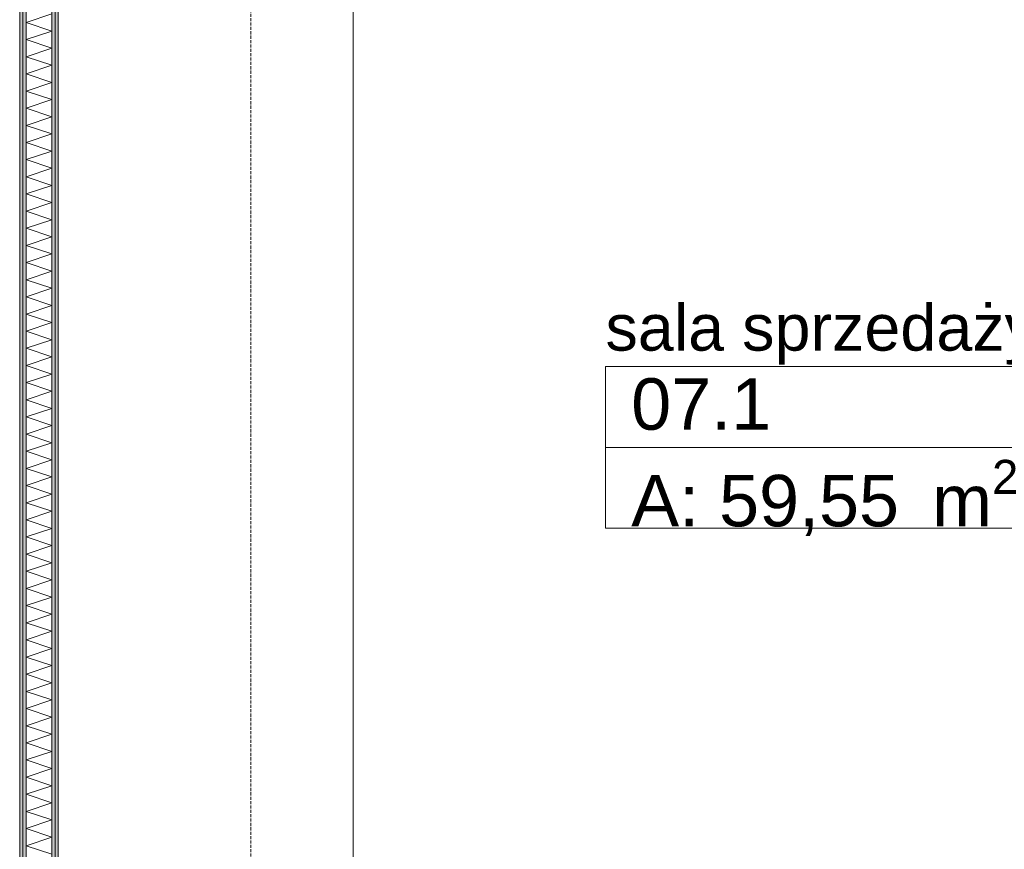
# Model space of a CAD drawing. Extents: x -7314 to 11761, y 144 to 9383.
# Tile 148 of 193: x 5939 to 6322, y 6540 to 6862. Entities that reach past the tile are written whole.
import ezdxf
from ezdxf.xclip import XClip

# ---------------------------------------------------------------- set-up
doc = ezdxf.new("R2010")
doc.units = 0
doc.header["$MEASUREMENT"] = 0
doc.header["$XCLIPFRAME"] = 0
doc.linetypes.add('Krawędzie ukryte', pattern=[68, 48, -20])
doc.linetypes.add('Wipeout_Contour', pattern=[20000, 0, -20000])
for name, color, linetype in [('FORMA - Arch 01 - 220-A Ściany', 7, 'Continuous'), ('FORMA - Arch 01 - 410-K Osie', 7, 'Continuous'), ('FORMA - Arch 02 - Strefy', 7, 'Continuous'), ('FORMA - Arch 04 - Wymiary ogólne', 7, 'Continuous')]:
    doc.layers.add(name, color=color, linetype=linetype)
doc.styles.add('STYL_AUTOMATYCZNY_2', font='arial.ttf')
pattern_1 = [(0, (4185.3, -5972.398), (0, 7.5), [0, -7.5])]

# ---------------------------------------------------------------- blocks, each defined once
blk = doc.blocks.new('*X228')
at = {"layer": 'FORMA - Arch 01 - 220-A Ściany', "color": 7, "linetype": 'Continuous', "lineweight": 5, "ltscale": 0.025}
for p, q in [((5941.77, 6860.94), (5951.77, 6864.27)), ((5951.77, 6857.6), (5941.77, 6860.94)), ((5941.77, 6854.27), (5951.77, 6857.6)), ((5951.77, 6850.94), (5941.77, 6854.27)), ((5941.77, 6847.6), (5951.77, 6850.94)), ((5951.77, 6844.27), (5941.77, 6847.6)), ((5941.77, 6840.94), (5951.77, 6844.27)), ((5951.77, 6837.6), (5941.77, 6840.94)), ((5941.77, 6834.27), (5951.77, 6837.6)), ((5951.77, 6830.94), (5941.77, 6834.27)), ((5941.77, 6827.6), (5951.77, 6830.94)), ((5951.77, 6824.27), (5941.77, 6827.6)), ((5941.77, 6820.94), (5951.77, 6824.27)), ((5951.77, 6817.6), (5941.77, 6820.94)), ((5941.77, 6814.27), (5951.77, 6817.6)), ((5951.77, 6810.94), (5941.77, 6814.27)), ((5941.77, 6807.6), (5951.77, 6810.94)), ((5951.77, 6804.27), (5941.77, 6807.6)), ((5941.77, 6800.94), (5951.77, 6804.27)), ((5951.77, 6797.6), (5941.77, 6800.94)), ((5941.77, 6794.27), (5951.77, 6797.6)), ((5951.77, 6790.94), (5941.77, 6794.27)), ((5941.77, 6787.6), (5951.77, 6790.94)), ((5951.77, 6784.27), (5941.77, 6787.6)), ((5941.77, 6780.94), (5951.77, 6784.27)), ((5951.77, 6777.6), (5941.77, 6780.94)), ((5941.77, 6774.27), (5951.77, 6777.6)), ((5951.77, 6770.94), (5941.77, 6774.27)), ((5941.77, 6767.6), (5951.77, 6770.94)), ((5951.77, 6764.27), (5941.77, 6767.6)), ((5941.77, 6760.94), (5951.77, 6764.27)), ((5951.77, 6757.6), (5941.77, 6760.94)), ((5941.77, 6754.27), (5951.77, 6757.6)), ((5951.77, 6750.94), (5941.77, 6754.27)), ((5941.77, 6747.6), (5951.77, 6750.94)), ((5951.77, 6744.27), (5941.77, 6747.6)), ((5941.77, 6740.94), (5951.77, 6744.27)), ((5951.77, 6737.6), (5941.77, 6740.94)), ((5941.77, 6734.27), (5951.77, 6737.6)), ((5951.77, 6730.94), (5941.77, 6734.27)), ((5941.77, 6727.6), (5951.77, 6730.94)), ((5951.77, 6724.27), (5941.77, 6727.6)), ((5941.77, 6720.94), (5951.77, 6724.27)), ((5951.77, 6717.6), (5941.77, 6720.94)), ((5941.77, 6714.27), (5951.77, 6717.6)), ((5951.77, 6710.94), (5941.77, 6714.27)), ((5941.77, 6707.6), (5951.77, 6710.94)), ((5951.77, 6704.27), (5941.77, 6707.6)), ((5941.77, 6700.94), (5951.77, 6704.27)), ((5951.77, 6697.6), (5941.77, 6700.94)), ((5941.77, 6694.27), (5951.77, 6697.6)), ((5951.77, 6690.94), (5941.77, 6694.27)), ((5941.77, 6687.6), (5951.77, 6690.94)), ((5951.77, 6684.27), (5941.77, 6687.6)), ((5941.77, 6680.94), (5951.77, 6684.27)), ((5951.77, 6677.6), (5941.77, 6680.94)), ((5941.77, 6674.27), (5951.77, 6677.6)), ((5951.77, 6670.94), (5941.77, 6674.27)), ((5941.77, 6667.6), (5951.77, 6670.94)), ((5951.77, 6664.27), (5941.77, 6667.6)), ((5941.77, 6660.94), (5951.77, 6664.27)), ((5951.77, 6657.6), (5941.77, 6660.94)), ((5941.77, 6654.27), (5951.77, 6657.6)), ((5951.77, 6650.94), (5941.77, 6654.27)), ((5941.77, 6647.6), (5951.77, 6650.94)), ((5951.77, 6644.27), (5941.77, 6647.6)), ((5941.77, 6640.94), (5951.77, 6644.27)), ((5951.77, 6637.6), (5941.77, 6640.94)), ((5941.77, 6634.27), (5951.77, 6637.6)), ((5951.77, 6630.94), (5941.77, 6634.27)), ((5941.77, 6627.6), (5951.77, 6630.94)), ((5951.77, 6624.27), (5941.77, 6627.6)), ((5941.77, 6620.94), (5951.77, 6624.27)), ((5951.77, 6617.6), (5941.77, 6620.94)), ((5941.77, 6614.27), (5951.77, 6617.6)), ((5951.77, 6610.94), (5941.77, 6614.27)), ((5941.77, 6607.6), (5951.77, 6610.94)), ((5951.77, 6604.27), (5941.77, 6607.6)), ((5941.77, 6600.94), (5951.77, 6604.27)), ((5951.77, 6597.6), (5941.77, 6600.94)), ((5941.77, 6594.27), (5951.77, 6597.6)), ((5951.77, 6590.94), (5941.77, 6594.27)), ((5941.77, 6587.6), (5951.77, 6590.94)), ((5951.77, 6584.27), (5941.77, 6587.6)), ((5941.77, 6580.94), (5951.77, 6584.27)), ((5951.77, 6577.6), (5941.77, 6580.94)), ((5941.77, 6574.27), (5951.77, 6577.6)), ((5951.77, 6570.94), (5941.77, 6574.27)), ((5941.77, 6567.6), (5951.77, 6570.94)), ((5951.77, 6564.27), (5941.77, 6567.6)), ((5941.77, 6560.94), (5951.77, 6564.27)), ((5951.77, 6557.6), (5941.77, 6560.94)), ((5941.77, 6554.27), (5951.77, 6557.6)), ((5951.77, 6550.94), (5941.77, 6554.27)), ((5941.77, 6547.6), (5951.77, 6550.94)), ((5951.77, 6544.27), (5941.77, 6547.6)), ((5941.77, 6540.94), (5951.77, 6544.27)), ((5951.77, 6537.6), (5941.77, 6540.94))]:
    blk.add_line(p, q, dxfattribs=at)
blk = doc.blocks.new('Rysunek_1_1', base_point=(4185.3, -5972.4))
at = {"layer": 'FORMA - Arch 01 - 410-K Osie', "color": 7, "linetype": 'Krawędzie ukryte', "lineweight": 13, "ltscale": 0.025}
blk.add_line((6029.04, 5890.7), (6029.04, 8978.35), dxfattribs=at)
at = {"layer": 'FORMA - Arch 02 - Strefy', "color": 7, "linetype": 'Continuous', "lineweight": 13, "ltscale": 0.025}
for p, q in [((6166.92, 6727.2), (6331.57, 6727.2)), ((6166.92, 6695.77), (6166.92, 6727.2)), ((6331.57, 6695.77), (6166.92, 6695.77)), ((6166.92, 6695.77), (6331.57, 6695.77)), ((6166.92, 6664.34), (6166.92, 6695.77)), ((6331.57, 6664.34), (6166.92, 6664.34))]:
    blk.add_line(p, q, dxfattribs=at)
at = {"layer": 'FORMA - Arch 04 - Wymiary ogólne', "color": 154, "linetype": 'Continuous', "lineweight": 13, "ltscale": 0.025}
blk.add_line((6068.81, 6001.9), (6068.81, 7013.51), dxfattribs=at)
at = {"layer": 'FORMA - Arch 02 - Strefy', "color": 7, "linetype": 'Continuous', "lineweight": 13, "attachment_point": 1, "style": 'STYL_AUTOMATYCZNY_2'}
for s, insert, char_height in [('\\A1;{\\pql;\\pt0,460;\\fArial|b0|i0|c238|p0;\\W1.000000;A: 5,35\\fArial|b0|i0|c238|p0;\\W1.000000;\\A1{\\H.66x;\\S^  ;}\\fArial|b0|i0|c238|p0;\\W1.000000; m\\fArial|b0|i0|c238|p0;\\W1.000000;\\A1{\\H.66x;\\S2^  ;}}', (6003.16, 6903.88), 20), ('\\A1;{\\pql;\\pt0,460;\\fArial|b0|i0|c238|p0;\\W1.000000;A: 3,97\\fArial|b0|i0|c238|p0;\\W1.000000;\\A1{\\H.66x;\\S^  ;}\\fArial|b0|i0|c238|p0;\\W1.000000; m\\fArial|b0|i0|c238|p0;\\W1.000000;\\A1{\\H.66x;\\S2^  ;}}', (6184.06, 6903.88), 20), ('\\A1;{\\pql;\\pt0,460;\\fArial|b0|i0|c238|p0;\\W1.000000;sala sprzedaży\\fArial|b0|i0|c238|p0;\\W1.000000;\\A1{\\H.66x;\\S^  ;}\\fArial|b0|i0|c238|p0;\\W1.000000;\\fArial|b0|i0|c238|p0;\\W1.000000;\\A1{\\H.66x;\\S^  ;}}', (6166.92, 6751.37), 18), ('\\A1;{\\pql;\\pt0,460;\\fArial|b0|i0|c238|p0;\\W1.000000;07.1\\fArial|b0|i0|c238|p0;\\W1.000000;\\A1{\\H.66x;\\S^  ;}\\fArial|b0|i0|c238|p0;\\W1.000000;\\fArial|b0|i0|c238|p0;\\W1.000000;\\A1{\\H.66x;\\S^  ;}}', (6176.92, 6722.63), 20), ('\\A1;{\\pql;\\pt0,460;\\fArial|b0|i0|c238|p0;\\W1.000000;A: 59,55\\fArial|b0|i0|c238|p0;\\W1.000000;\\A1{\\H.66x;\\S^  ;}\\fArial|b0|i0|c238|p0;\\W1.000000; m\\fArial|b0|i0|c238|p0;\\W1.000000;\\A1{\\H.66x;\\S2^  ;}}', (6176.92, 6690.91), 20)]:
    blk.add_mtext(s, dxfattribs=dict(at, insert=insert, char_height=char_height))
at = {"color": 254, "linetype": 'Wipeout_Contour', "lineweight": 0, "ltscale": 35695.711662}
blk.add_wipeout([(5939.27, 6001.9), (5940.52, 6001.9), (5940.52, 7290.16), (5939.27, 7290.16)], dxfattribs=at).dxf.layer = 'FORMA - Arch 01 - 220-A Ściany'
at = {"color": 254, "linetype": 'Wipeout_Contour', "lineweight": 0, "ltscale": 35538.341017}
blk.add_wipeout([(5953.02, 7164.41), (5953.02, 6001.9), (5954.27, 6001.9), (5954.27, 7164.41)], dxfattribs=at).dxf.layer = 'FORMA - Arch 01 - 220-A Ściany'
at = {"layer": 'FORMA - Arch 01 - 220-A Ściany', "linetype": 'Continuous', "lineweight": 5}
h = blk.add_hatch(dxfattribs=at)
h.set_pattern_fill('Gips_0001', style=0, pattern_type=2)
h.set_pattern_definition(pattern_1)
h.paths.add_polyline_path([(5939.27, 6001.9), (5940.52, 6001.9), (5940.52, 7290.16), (5939.27, 7290.16)])
h = blk.add_hatch(dxfattribs=at)
h.set_pattern_fill('Gips_0001', style=0, pattern_type=2)
h.set_pattern_definition(pattern_1)
h.paths.add_polyline_path([(5953.02, 7164.41), (5953.02, 6001.9), (5954.27, 6001.9), (5954.27, 7164.41)])
at = {"color": 254, "linetype": 'Wipeout_Contour', "lineweight": 0, "ltscale": 35697.111736}
blk.add_wipeout([(5940.52, 7288.91), (5940.52, 6001.9), (5941.77, 6001.9), (5941.77, 7288.91)], dxfattribs=at).dxf.layer = 'FORMA - Arch 01 - 220-A Ściany'
at = {"color": 254, "linetype": 'Wipeout_Contour', "lineweight": 0, "ltscale": 35536.905694}
blk.add_wipeout([(5951.77, 7165.66), (5951.77, 6001.9), (5953.02, 6001.9), (5953.02, 7165.66)], dxfattribs=at).dxf.layer = 'FORMA - Arch 01 - 220-A Ściany'
at = {"layer": 'FORMA - Arch 01 - 220-A Ściany', "linetype": 'Continuous', "lineweight": 5}
h = blk.add_hatch(dxfattribs=at)
h.set_pattern_fill('Gips_0001', style=0, pattern_type=2)
h.set_pattern_definition(pattern_1)
h.paths.add_polyline_path([(5940.52, 7288.91), (5940.52, 6001.9), (5941.77, 6001.9), (5941.77, 7288.91)])
h = blk.add_hatch(dxfattribs=at)
h.set_pattern_fill('Gips_0001', style=0, pattern_type=2)
h.set_pattern_definition(pattern_1)
h.paths.add_polyline_path([(5951.77, 7165.66), (5951.77, 6001.9), (5953.02, 6001.9), (5953.02, 7165.66)])
at = {"layer": 'FORMA - Arch 01 - 220-A Ściany', "color": 7, "linetype": 'Continuous', "lineweight": 15, "ltscale": 0.025, "flags": 128}
for points in [[(5939.27, 7291.41), (5939.27, 6001.9)], [(5954.27, 6001.9), (5954.27, 7164.41)]]:
    blk.add_lwpolyline(points, dxfattribs=at)
at = {"color": 254, "linetype": 'Wipeout_Contour', "lineweight": 0, "ltscale": 35523.725445}
blk.add_wipeout([(5941.77, 7166.91), (5941.77, 6001.9), (5951.77, 6001.9), (5951.77, 7166.91)], dxfattribs=at).dxf.layer = 'FORMA - Arch 01 - 220-A Ściany'
at = {"layer": 'FORMA - Arch 01 - 220-A Ściany', "color": 7, "linetype": 'Continuous', "lineweight": 13, "ltscale": 0.025}
for p, q in [((5940.52, 7288.91), (5940.52, 6001.9)), ((5941.77, 7166.91), (5941.77, 6001.9)), ((5951.77, 6001.9), (5951.77, 7166.91)), ((5953.02, 6001.9), (5953.02, 7165.66))]:
    blk.add_line(p, q, dxfattribs=at)
at = {"color": 7, "linetype": 'Continuous', "lineweight": 13, "ltscale": 0.025}
blk.add_blockref('*X228', (0, 0), dxfattribs=at)

msp = doc.modelspace()

# ---------------------------------------------------------------- block references
at = {"lineweight": 20}
ref = msp.add_blockref('Rysunek_1_1', (4185.29965, -5972.39804), dxfattribs=at)
XClip(ref).set_block_clipping_path([(254.0251470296, 246.5573808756), (9689.7973583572, 9358.9497337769)])

doc.saveas('drawing.dxf')
